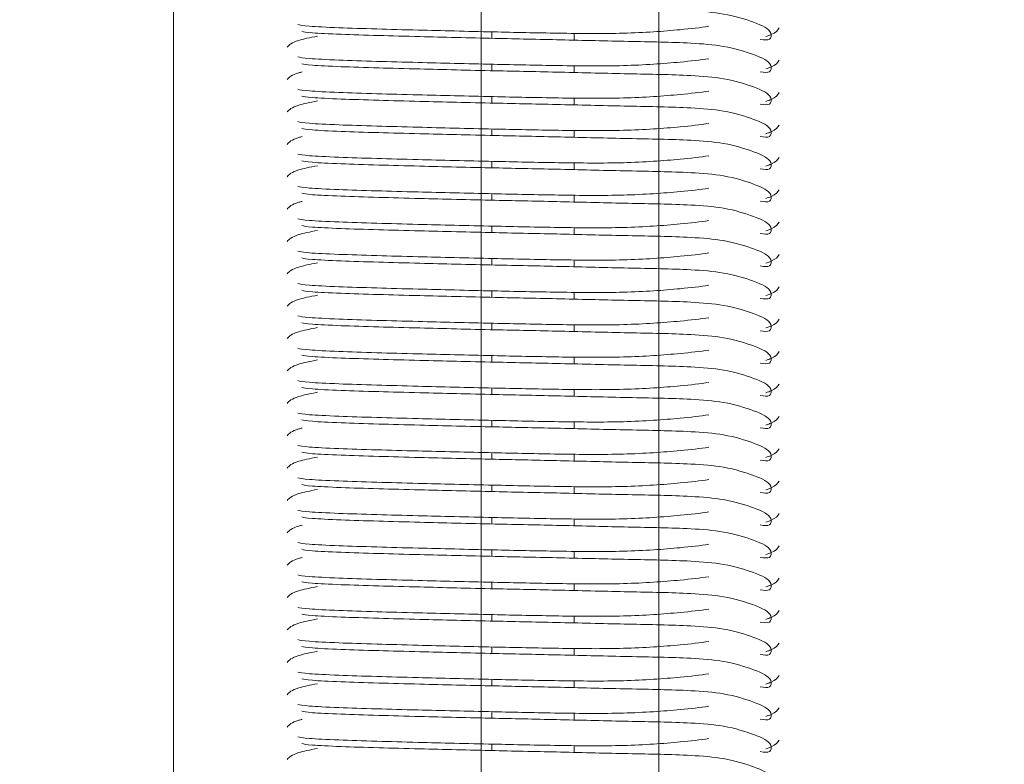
# Model space of a CAD drawing. Header units: millimetres. Extents: x 16720 to 74016, y 25810 to 81213.
# Tile 26 of 256: x 32332 to 32363, y 29994 to 30017. Entities that reach past the tile are written whole.
import ezdxf

# ---------------------------------------------------------------- set-up
doc = ezdxf.new("R2010")
doc.units = ezdxf.units.MM
doc.linetypes.add('DASHDOTX2', pattern=[50.8, 25.4, -12.7, 0, -12.7])
for name, color, linetype, lineweight in [('_OŚ', 165, 'DASHDOTX2', 9), ('_STOLARKA', 150, 'Continuous', 18), ('_WIDOKOWE', 252, 'Continuous', 9), ('_WYMIAR', 151, 'Continuous', 9), ('_WYPOSAŻENIE', 157, 'Continuous', 5)]:
    doc.layers.add(name, color=color, linetype=linetype, lineweight=lineweight)

# ---------------------------------------------------------------- blocks, each defined once
blk = doc.blocks.new('rampa załadunkowa')
at = {"layer": '_WIDOKOWE'}
for points in [[(-100, 0), (100, 0), (100, -40), (-100, -40)], [(100, -40), (-100, -40), (-100, -285), (100, -285)]]:
    blk.add_lwpolyline(points, close=True, dxfattribs=at)
blk = doc.blocks.new('brama 3m')
at = {"layer": '_STOLARKA'}
blk.add_lwpolyline([(150, -5), (-150, -5), (-150, 0), (150, 0)], close=True, dxfattribs=at)
at = {"layer": '_WYPOSAŻENIE', "linetype": 'Continuous'}
for p, q in [((37.069, -14.83), (37.269, -14.83)), ((38.069, -14.83), (38.269, -14.83)), ((39.069, -14.83), (39.269, -14.83)), ((40.069, -14.83), (40.269, -14.83)), ((41.069, -14.83), (41.269, -14.83)), ((42.069, -14.83), (42.269, -14.83)), ((43.069, -14.83), (43.269, -14.83)), ((44.069, -14.83), (44.269, -14.83)), ((45.069, -14.83), (45.269, -14.83)), ((46.069, -14.83), (46.269, -14.83)), ((47.069, -14.83), (47.269, -14.83)), ((48.069, -14.83), (48.269, -14.83)), ((49.069, -14.83), (49.269, -14.83)), ((50.069, -14.83), (50.269, -14.83)), ((51.069, -14.83), (51.269, -14.83)), ((52.069, -14.83), (52.269, -14.83)), ((53.069, -14.83), (53.269, -14.83)), ((54.069, -14.83), (54.269, -14.83)), ((55.069, -14.83), (55.269, -14.83)), ((56.069, -14.83), (56.269, -14.83)), ((57.069, -14.83), (57.269, -14.83)), ((58.069, -14.83), (58.269, -14.83)), ((59.069, -14.83), (59.269, -14.83)), ((37.228, -17.37), (37.013, -17.37)), ((38.228, -17.37), (38.013, -17.37)), ((39.228, -17.37), (39.013, -17.37)), ((40.228, -17.37), (40.013, -17.37)), ((41.228, -17.37), (41.013, -17.37)), ((42.228, -17.37), (42.013, -17.37)), ((43.228, -17.37), (43.013, -17.37)), ((44.228, -17.37), (44.013, -17.37)), ((45.228, -17.37), (45.013, -17.37)), ((46.228, -17.37), (46.013, -17.37)), ((47.228, -17.37), (47.013, -17.37)), ((48.228, -17.37), (48.013, -17.37)), ((49.228, -17.37), (49.013, -17.37)), ((50.228, -17.37), (50.013, -17.37)), ((51.228, -17.37), (51.013, -17.37)), ((52.228, -17.37), (52.013, -17.37)), ((53.228, -17.37), (53.013, -17.37)), ((54.228, -17.37), (54.013, -17.37)), ((55.228, -17.37), (55.013, -17.37)), ((56.228, -17.37), (56.013, -17.37)), ((57.228, -17.37), (57.013, -17.37)), ((58.228, -17.37), (58.013, -17.37)), ((59.228, -17.37), (59.013, -17.37))]:
    blk.add_line(p, q, dxfattribs=at)
for points, knots in [([(36.794, -8.512), (36.869, -8.57), (36.974, -8.679), (37.091, -9.205), (37.135, -9.447)], [0, 0, 0, 0, 0.1038127, 0.1660918, 0.1660918, 0.1660918, 0.1660918]), ([(37.794, -8.512), (37.869, -8.57), (37.943, -8.647), (38.023, -8.932), (38.033, -8.967)], [0, 0, 0, 0, 0.1038127, 0.1172107, 0.1172107, 0.1172107, 0.1172107]), ([(38.794, -8.512), (38.869, -8.57), (38.974, -8.679), (39.091, -9.205), (39.135, -9.447)], [0, 0, 0, 0, 0.1038127, 0.1660918, 0.1660918, 0.1660918, 0.1660918]), ([(39.794, -8.512), (39.869, -8.57), (39.974, -8.679), (40.091, -9.205), (40.135, -9.447)], [0, 0, 0, 0, 0.1038127, 0.1660918, 0.1660918, 0.1660918, 0.1660918]), ([(40.794, -8.512), (40.869, -8.57), (40.974, -8.679), (41.091, -9.205), (41.135, -9.447)], [0, 0, 0, 0, 0.1038127, 0.1660918, 0.1660918, 0.1660918, 0.1660918]), ([(41.794, -8.512), (41.869, -8.57), (41.974, -8.679), (42.091, -9.205), (42.135, -9.447)], [0, 0, 0, 0, 0.1038127, 0.1660918, 0.1660918, 0.1660918, 0.1660918]), ([(42.794, -8.512), (42.869, -8.57), (42.943, -8.647), (43.023, -8.932), (43.033, -8.967)], [0, 0, 0, 0, 0.1038127, 0.1172107, 0.1172107, 0.1172107, 0.1172107]), ([(43.794, -8.512), (43.869, -8.57), (43.943, -8.647), (44.023, -8.932), (44.033, -8.967)], [0, 0, 0, 0, 0.1038127, 0.1172107, 0.1172107, 0.1172107, 0.1172107]), ([(44.794, -8.512), (44.869, -8.57), (44.974, -8.679), (45.091, -9.205), (45.135, -9.447)], [0, 0, 0, 0, 0.1038127, 0.1660918, 0.1660918, 0.1660918, 0.1660918]), ([(45.794, -8.512), (45.869, -8.57), (45.974, -8.679), (46.091, -9.205), (46.135, -9.447)], [0, 0, 0, 0, 0.1038127, 0.1660918, 0.1660918, 0.1660918, 0.1660918]), ([(46.794, -8.512), (46.869, -8.57), (46.943, -8.647), (47.023, -8.932), (47.033, -8.967)], [0, 0, 0, 0, 0.1038127, 0.1172107, 0.1172107, 0.1172107, 0.1172107]), ([(47.794, -8.512), (47.869, -8.57), (47.974, -8.679), (48.091, -9.205), (48.135, -9.447)], [0, 0, 0, 0, 0.1038127, 0.1660918, 0.1660918, 0.1660918, 0.1660918]), ([(48.794, -8.512), (48.869, -8.57), (48.974, -8.679), (49.091, -9.205), (49.135, -9.447)], [0, 0, 0, 0, 0.1038127, 0.1660918, 0.1660918, 0.1660918, 0.1660918]), ([(49.794, -8.512), (49.869, -8.57), (49.974, -8.679), (50.091, -9.205), (50.135, -9.447)], [0, 0, 0, 0, 0.1038127, 0.1660918, 0.1660918, 0.1660918, 0.1660918]), ([(50.794, -8.512), (50.869, -8.57), (50.974, -8.679), (51.091, -9.205), (51.135, -9.447)], [0, 0, 0, 0, 0.1038127, 0.1660918, 0.1660918, 0.1660918, 0.1660918]), ([(51.794, -8.512), (51.869, -8.57), (51.974, -8.679), (52.091, -9.205), (52.135, -9.447)], [0, 0, 0, 0, 0.1038127, 0.1660918, 0.1660918, 0.1660918, 0.1660918]), ([(52.794, -8.512), (52.869, -8.57), (52.974, -8.679), (53.091, -9.205), (53.135, -9.447)], [0, 0, 0, 0, 0.1038127, 0.1660918, 0.1660918, 0.1660918, 0.1660918]), ([(53.794, -8.512), (53.869, -8.57), (53.943, -8.647), (54.023, -8.932), (54.033, -8.967)], [0, 0, 0, 0, 0.1038127, 0.1172107, 0.1172107, 0.1172107, 0.1172107]), ([(54.794, -8.512), (54.869, -8.57), (54.974, -8.679), (55.091, -9.205), (55.135, -9.447)], [0, 0, 0, 0, 0.1038127, 0.1660918, 0.1660918, 0.1660918, 0.1660918]), ([(55.794, -8.512), (55.869, -8.57), (55.943, -8.647), (56.023, -8.932), (56.033, -8.967)], [0, 0, 0, 0, 0.1038127, 0.1172107, 0.1172107, 0.1172107, 0.1172107]), ([(56.794, -8.512), (56.869, -8.57), (56.974, -8.679), (57.091, -9.205), (57.135, -9.447)], [0, 0, 0, 0, 0.1038127, 0.1660918, 0.1660918, 0.1660918, 0.1660918]), ([(57.794, -8.512), (57.869, -8.57), (57.943, -8.647), (58.023, -8.932), (58.033, -8.967)], [0, 0, 0, 0, 0.1038127, 0.1172107, 0.1172107, 0.1172107, 0.1172107]), ([(58.794, -8.512), (58.869, -8.57), (58.974, -8.679), (59.091, -9.205), (59.135, -9.447)], [0, 0, 0, 0, 0.1038127, 0.1660918, 0.1660918, 0.1660918, 0.1660918]), ([(37.286, -8.963), (37.269, -9.02), (37.242, -9.148), (37.195, -10.063), (37.158, -11.243), (37.116, -12.824), (37.069, -14.767), (37.024, -17.005), (36.968, -19.127), (36.947, -20.722), (36.843, -22.077), (36.548, -23.004), (36.321, -23.495), (35.986, -23.44), (36.02, -23.237), (36.038, -23.112)], [0.0012472, 0.0012472, 0.0012472, 0.0012472, 0.0974026, 0.1862933, 0.2634889, 0.3317397, 0.4390534, 0.5275024, 0.6217193, 0.7212039, 0.7786993, 0.8456033, 0.9199707, 0.9597928, 1, 1, 1, 1]), ([(38.286, -8.963), (38.269, -9.02), (38.242, -9.148), (38.195, -10.063), (38.158, -11.243), (38.116, -12.824), (38.069, -14.767), (38.024, -17.005), (37.968, -19.127), (37.947, -20.722), (37.843, -22.077), (37.548, -23.004), (37.321, -23.495), (36.986, -23.44), (37.02, -23.237), (37.038, -23.112)], [0.0012472, 0.0012472, 0.0012472, 0.0012472, 0.0974026, 0.1862933, 0.2634889, 0.3317397, 0.4390534, 0.5275024, 0.6217193, 0.7212039, 0.7786993, 0.8456033, 0.9199707, 0.9597928, 1, 1, 1, 1]), ([(37.44, -21.526), (37.399, -21.259), (37.314, -20.497), (37.204, -18.965), (37.223, -16.938), (37.271, -14.705), (37.317, -12.773), (37.36, -11.185), (37.398, -9.993), (37.447, -9.053), (37.477, -8.909), (37.496, -8.839)], [0.2044578, 0.2044578, 0.2044578, 0.2044578, 0.2654214, 0.3635229, 0.4584069, 0.5482707, 0.6585292, 0.7285227, 0.8078598, 0.8993998, 1, 1, 1, 1]), ([(39.286, -8.963), (39.269, -9.02), (39.242, -9.148), (39.195, -10.063), (39.158, -11.243), (39.116, -12.824), (39.069, -14.767), (39.024, -17.005), (38.968, -19.127), (38.947, -20.722), (38.843, -22.077), (38.548, -23.004), (38.321, -23.495), (37.986, -23.44), (38.02, -23.237), (38.038, -23.112)], [0.0012472, 0.0012472, 0.0012472, 0.0012472, 0.0974026, 0.1862933, 0.2634889, 0.3317397, 0.4390534, 0.5275024, 0.6217193, 0.7212039, 0.7786993, 0.8456033, 0.9199707, 0.9597928, 1, 1, 1, 1]), ([(38.44, -21.526), (38.399, -21.259), (38.314, -20.497), (38.204, -18.965), (38.223, -16.938), (38.271, -14.705), (38.317, -12.773), (38.36, -11.185), (38.398, -9.993), (38.447, -9.053), (38.477, -8.909), (38.496, -8.839)], [0.2044578, 0.2044578, 0.2044578, 0.2044578, 0.2654214, 0.3635229, 0.4584069, 0.5482707, 0.6585292, 0.7285227, 0.8078598, 0.8993998, 1, 1, 1, 1]), ([(40.286, -8.963), (40.269, -9.02), (40.242, -9.148), (40.195, -10.063), (40.158, -11.243), (40.116, -12.824), (40.069, -14.767), (40.024, -17.005), (39.968, -19.127), (39.947, -20.722), (39.843, -22.077), (39.548, -23.004), (39.321, -23.495), (38.986, -23.44), (39.02, -23.237), (39.038, -23.112)], [0.0012472, 0.0012472, 0.0012472, 0.0012472, 0.0974026, 0.1862933, 0.2634889, 0.3317397, 0.4390534, 0.5275024, 0.6217193, 0.7212039, 0.7786993, 0.8456033, 0.9199707, 0.9597928, 1, 1, 1, 1]), ([(39.44, -21.526), (39.399, -21.259), (39.314, -20.497), (39.204, -18.965), (39.223, -16.938), (39.271, -14.705), (39.317, -12.773), (39.36, -11.185), (39.398, -9.993), (39.447, -9.053), (39.477, -8.909), (39.496, -8.839)], [0.2044578, 0.2044578, 0.2044578, 0.2044578, 0.2654214, 0.3635229, 0.4584069, 0.5482707, 0.6585292, 0.7285227, 0.8078598, 0.8993998, 1, 1, 1, 1]), ([(41.286, -8.963), (41.269, -9.02), (41.242, -9.148), (41.195, -10.063), (41.158, -11.243), (41.116, -12.824), (41.069, -14.767), (41.024, -17.005), (40.968, -19.127), (40.947, -20.722), (40.843, -22.077), (40.548, -23.004), (40.321, -23.495), (39.986, -23.44), (40.02, -23.237), (40.038, -23.112)], [0.0012472, 0.0012472, 0.0012472, 0.0012472, 0.0974026, 0.1862933, 0.2634889, 0.3317397, 0.4390534, 0.5275024, 0.6217193, 0.7212039, 0.7786993, 0.8456033, 0.9199707, 0.9597928, 1, 1, 1, 1]), ([(40.44, -21.526), (40.399, -21.259), (40.314, -20.497), (40.204, -18.965), (40.223, -16.938), (40.271, -14.705), (40.317, -12.773), (40.36, -11.185), (40.398, -9.993), (40.447, -9.053), (40.477, -8.909), (40.496, -8.839)], [0.2044578, 0.2044578, 0.2044578, 0.2044578, 0.2654214, 0.3635229, 0.4584069, 0.5482707, 0.6585292, 0.7285227, 0.8078598, 0.8993998, 1, 1, 1, 1]), ([(42.286, -8.963), (42.269, -9.02), (42.242, -9.148), (42.195, -10.063), (42.158, -11.243), (42.116, -12.824), (42.069, -14.767), (42.024, -17.005), (41.968, -19.127), (41.947, -20.722), (41.843, -22.077), (41.548, -23.004), (41.321, -23.495), (40.986, -23.44), (41.02, -23.237), (41.038, -23.112)], [0.0012472, 0.0012472, 0.0012472, 0.0012472, 0.0974026, 0.1862933, 0.2634889, 0.3317397, 0.4390534, 0.5275024, 0.6217193, 0.7212039, 0.7786993, 0.8456033, 0.9199707, 0.9597928, 1, 1, 1, 1]), ([(41.44, -21.526), (41.399, -21.259), (41.314, -20.497), (41.204, -18.965), (41.223, -16.938), (41.271, -14.705), (41.317, -12.773), (41.36, -11.185), (41.398, -9.993), (41.447, -9.053), (41.477, -8.909), (41.496, -8.839)], [0.2044578, 0.2044578, 0.2044578, 0.2044578, 0.2654214, 0.3635229, 0.4584069, 0.5482707, 0.6585292, 0.7285227, 0.8078598, 0.8993998, 1, 1, 1, 1]), ([(43.286, -8.963), (43.269, -9.02), (43.242, -9.148), (43.195, -10.063), (43.158, -11.243), (43.116, -12.824), (43.069, -14.767), (43.024, -17.005), (42.968, -19.127), (42.947, -20.722), (42.843, -22.077), (42.548, -23.004), (42.321, -23.495), (41.986, -23.44), (42.02, -23.237), (42.038, -23.112)], [0.0012472, 0.0012472, 0.0012472, 0.0012472, 0.0974026, 0.1862933, 0.2634889, 0.3317397, 0.4390534, 0.5275024, 0.6217193, 0.7212039, 0.7786993, 0.8456033, 0.9199707, 0.9597928, 1, 1, 1, 1]), ([(42.44, -21.526), (42.399, -21.259), (42.314, -20.497), (42.204, -18.965), (42.223, -16.938), (42.271, -14.705), (42.317, -12.773), (42.36, -11.185), (42.398, -9.993), (42.447, -9.053), (42.477, -8.909), (42.496, -8.839)], [0.2044578, 0.2044578, 0.2044578, 0.2044578, 0.2654214, 0.3635229, 0.4584069, 0.5482707, 0.6585292, 0.7285227, 0.8078598, 0.8993998, 1, 1, 1, 1]), ([(44.286, -8.963), (44.269, -9.02), (44.242, -9.148), (44.195, -10.063), (44.158, -11.243), (44.116, -12.824), (44.069, -14.767), (44.024, -17.005), (43.968, -19.127), (43.947, -20.722), (43.843, -22.077), (43.548, -23.004), (43.321, -23.495), (42.986, -23.44), (43.02, -23.237), (43.038, -23.112)], [0.0012472, 0.0012472, 0.0012472, 0.0012472, 0.0974026, 0.1862933, 0.2634889, 0.3317397, 0.4390534, 0.5275024, 0.6217193, 0.7212039, 0.7786993, 0.8456033, 0.9199707, 0.9597928, 1, 1, 1, 1]), ([(43.44, -21.526), (43.399, -21.259), (43.314, -20.497), (43.204, -18.965), (43.223, -16.938), (43.271, -14.705), (43.317, -12.773), (43.36, -11.185), (43.398, -9.993), (43.447, -9.053), (43.477, -8.909), (43.496, -8.839)], [0.2044578, 0.2044578, 0.2044578, 0.2044578, 0.2654214, 0.3635229, 0.4584069, 0.5482707, 0.6585292, 0.7285227, 0.8078598, 0.8993998, 1, 1, 1, 1]), ([(45.286, -8.963), (45.269, -9.02), (45.242, -9.148), (45.195, -10.063), (45.158, -11.243), (45.116, -12.824), (45.069, -14.767), (45.024, -17.005), (44.968, -19.127), (44.947, -20.722), (44.843, -22.077), (44.548, -23.004), (44.321, -23.495), (43.986, -23.44), (44.02, -23.237), (44.038, -23.112)], [0.0012472, 0.0012472, 0.0012472, 0.0012472, 0.0974026, 0.1862933, 0.2634889, 0.3317397, 0.4390534, 0.5275024, 0.6217193, 0.7212039, 0.7786993, 0.8456033, 0.9199707, 0.9597928, 1, 1, 1, 1]), ([(44.44, -21.526), (44.399, -21.259), (44.314, -20.497), (44.204, -18.965), (44.223, -16.938), (44.271, -14.705), (44.317, -12.773), (44.36, -11.185), (44.398, -9.993), (44.447, -9.053), (44.477, -8.909), (44.496, -8.839)], [0.2044578, 0.2044578, 0.2044578, 0.2044578, 0.2654214, 0.3635229, 0.4584069, 0.5482707, 0.6585292, 0.7285227, 0.8078598, 0.8993998, 1, 1, 1, 1]), ([(46.286, -8.963), (46.269, -9.02), (46.242, -9.148), (46.195, -10.063), (46.158, -11.243), (46.116, -12.824), (46.069, -14.767), (46.024, -17.005), (45.968, -19.127), (45.947, -20.722), (45.843, -22.077), (45.548, -23.004), (45.321, -23.495), (44.986, -23.44), (45.02, -23.237), (45.038, -23.112)], [0.0012472, 0.0012472, 0.0012472, 0.0012472, 0.0974026, 0.1862933, 0.2634889, 0.3317397, 0.4390534, 0.5275024, 0.6217193, 0.7212039, 0.7786993, 0.8456033, 0.9199707, 0.9597928, 1, 1, 1, 1]), ([(45.44, -21.526), (45.399, -21.259), (45.314, -20.497), (45.204, -18.965), (45.223, -16.938), (45.271, -14.705), (45.317, -12.773), (45.36, -11.185), (45.398, -9.993), (45.447, -9.053), (45.477, -8.909), (45.496, -8.839)], [0.2044578, 0.2044578, 0.2044578, 0.2044578, 0.2654214, 0.3635229, 0.4584069, 0.5482707, 0.6585292, 0.7285227, 0.8078598, 0.8993998, 1, 1, 1, 1]), ([(47.286, -8.963), (47.269, -9.02), (47.242, -9.148), (47.195, -10.063), (47.158, -11.243), (47.116, -12.824), (47.069, -14.767), (47.024, -17.005), (46.968, -19.127), (46.947, -20.722), (46.843, -22.077), (46.548, -23.004), (46.321, -23.495), (45.986, -23.44), (46.02, -23.237), (46.038, -23.112)], [0.0012472, 0.0012472, 0.0012472, 0.0012472, 0.0974026, 0.1862933, 0.2634889, 0.3317397, 0.4390534, 0.5275024, 0.6217193, 0.7212039, 0.7786993, 0.8456033, 0.9199707, 0.9597928, 1, 1, 1, 1]), ([(46.44, -21.526), (46.399, -21.259), (46.314, -20.497), (46.204, -18.965), (46.223, -16.938), (46.271, -14.705), (46.317, -12.773), (46.36, -11.185), (46.398, -9.993), (46.447, -9.053), (46.477, -8.909), (46.496, -8.839)], [0.2044578, 0.2044578, 0.2044578, 0.2044578, 0.2654214, 0.3635229, 0.4584069, 0.5482707, 0.6585292, 0.7285227, 0.8078598, 0.8993998, 1, 1, 1, 1]), ([(48.286, -8.963), (48.269, -9.02), (48.242, -9.148), (48.195, -10.063), (48.158, -11.243), (48.116, -12.824), (48.069, -14.767), (48.024, -17.005), (47.968, -19.127), (47.947, -20.722), (47.843, -22.077), (47.548, -23.004), (47.321, -23.495), (46.986, -23.44), (47.02, -23.237), (47.038, -23.112)], [0.0012472, 0.0012472, 0.0012472, 0.0012472, 0.0974026, 0.1862933, 0.2634889, 0.3317397, 0.4390534, 0.5275024, 0.6217193, 0.7212039, 0.7786993, 0.8456033, 0.9199707, 0.9597928, 1, 1, 1, 1]), ([(47.44, -21.526), (47.399, -21.259), (47.314, -20.497), (47.204, -18.965), (47.223, -16.938), (47.271, -14.705), (47.317, -12.773), (47.36, -11.185), (47.398, -9.993), (47.447, -9.053), (47.477, -8.909), (47.496, -8.839)], [0.2044578, 0.2044578, 0.2044578, 0.2044578, 0.2654214, 0.3635229, 0.4584069, 0.5482707, 0.6585292, 0.7285227, 0.8078598, 0.8993998, 1, 1, 1, 1]), ([(49.286, -8.963), (49.269, -9.02), (49.242, -9.148), (49.195, -10.063), (49.158, -11.243), (49.116, -12.824), (49.069, -14.767), (49.024, -17.005), (48.968, -19.127), (48.947, -20.722), (48.843, -22.077), (48.548, -23.004), (48.321, -23.495), (47.986, -23.44), (48.02, -23.237), (48.038, -23.112)], [0.0012472, 0.0012472, 0.0012472, 0.0012472, 0.0974026, 0.1862933, 0.2634889, 0.3317397, 0.4390534, 0.5275024, 0.6217193, 0.7212039, 0.7786993, 0.8456033, 0.9199707, 0.9597928, 1, 1, 1, 1]), ([(48.44, -21.526), (48.399, -21.259), (48.314, -20.497), (48.204, -18.965), (48.223, -16.938), (48.271, -14.705), (48.317, -12.773), (48.36, -11.185), (48.398, -9.993), (48.447, -9.053), (48.477, -8.909), (48.496, -8.839)], [0.2044578, 0.2044578, 0.2044578, 0.2044578, 0.2654214, 0.3635229, 0.4584069, 0.5482707, 0.6585292, 0.7285227, 0.8078598, 0.8993998, 1, 1, 1, 1]), ([(50.286, -8.963), (50.269, -9.02), (50.242, -9.148), (50.195, -10.063), (50.158, -11.243), (50.116, -12.824), (50.069, -14.767), (50.024, -17.005), (49.968, -19.127), (49.947, -20.722), (49.843, -22.077), (49.548, -23.004), (49.321, -23.495), (48.986, -23.44), (49.02, -23.237), (49.038, -23.112)], [0.0012472, 0.0012472, 0.0012472, 0.0012472, 0.0974026, 0.1862933, 0.2634889, 0.3317397, 0.4390534, 0.5275024, 0.6217193, 0.7212039, 0.7786993, 0.8456033, 0.9199707, 0.9597928, 1, 1, 1, 1]), ([(49.44, -21.526), (49.399, -21.259), (49.314, -20.497), (49.204, -18.965), (49.223, -16.938), (49.271, -14.705), (49.317, -12.773), (49.36, -11.185), (49.398, -9.993), (49.447, -9.053), (49.477, -8.909), (49.496, -8.839)], [0.2044578, 0.2044578, 0.2044578, 0.2044578, 0.2654214, 0.3635229, 0.4584069, 0.5482707, 0.6585292, 0.7285227, 0.8078598, 0.8993998, 1, 1, 1, 1]), ([(51.286, -8.963), (51.269, -9.02), (51.242, -9.148), (51.195, -10.063), (51.158, -11.243), (51.116, -12.824), (51.069, -14.767), (51.024, -17.005), (50.968, -19.127), (50.947, -20.722), (50.843, -22.077), (50.548, -23.004), (50.321, -23.495), (49.986, -23.44), (50.02, -23.237), (50.038, -23.112)], [0.0012472, 0.0012472, 0.0012472, 0.0012472, 0.0974026, 0.1862933, 0.2634889, 0.3317397, 0.4390534, 0.5275024, 0.6217193, 0.7212039, 0.7786993, 0.8456033, 0.9199707, 0.9597928, 1, 1, 1, 1]), ([(50.44, -21.526), (50.399, -21.259), (50.314, -20.497), (50.204, -18.965), (50.223, -16.938), (50.271, -14.705), (50.317, -12.773), (50.36, -11.185), (50.398, -9.993), (50.447, -9.053), (50.477, -8.909), (50.496, -8.839)], [0.2044578, 0.2044578, 0.2044578, 0.2044578, 0.2654214, 0.3635229, 0.4584069, 0.5482707, 0.6585292, 0.7285227, 0.8078598, 0.8993998, 1, 1, 1, 1]), ([(52.286, -8.963), (52.269, -9.02), (52.242, -9.148), (52.195, -10.063), (52.158, -11.243), (52.116, -12.824), (52.069, -14.767), (52.024, -17.005), (51.968, -19.127), (51.947, -20.722), (51.843, -22.077), (51.548, -23.004), (51.321, -23.495), (50.986, -23.44), (51.02, -23.237), (51.038, -23.112)], [0.0012472, 0.0012472, 0.0012472, 0.0012472, 0.0974026, 0.1862933, 0.2634889, 0.3317397, 0.4390534, 0.5275024, 0.6217193, 0.7212039, 0.7786993, 0.8456033, 0.9199707, 0.9597928, 1, 1, 1, 1]), ([(51.44, -21.526), (51.399, -21.259), (51.314, -20.497), (51.204, -18.965), (51.223, -16.938), (51.271, -14.705), (51.317, -12.773), (51.36, -11.185), (51.398, -9.993), (51.447, -9.053), (51.477, -8.909), (51.496, -8.839)], [0.2044578, 0.2044578, 0.2044578, 0.2044578, 0.2654214, 0.3635229, 0.4584069, 0.5482707, 0.6585292, 0.7285227, 0.8078598, 0.8993998, 1, 1, 1, 1]), ([(53.286, -8.963), (53.269, -9.02), (53.242, -9.148), (53.195, -10.063), (53.158, -11.243), (53.116, -12.824), (53.069, -14.767), (53.024, -17.005), (52.968, -19.127), (52.947, -20.722), (52.843, -22.077), (52.548, -23.004), (52.321, -23.495), (51.986, -23.44), (52.02, -23.237), (52.038, -23.112)], [0.0012472, 0.0012472, 0.0012472, 0.0012472, 0.0974026, 0.1862933, 0.2634889, 0.3317397, 0.4390534, 0.5275024, 0.6217193, 0.7212039, 0.7786993, 0.8456033, 0.9199707, 0.9597928, 1, 1, 1, 1]), ([(52.44, -21.526), (52.399, -21.259), (52.314, -20.497), (52.204, -18.965), (52.223, -16.938), (52.271, -14.705), (52.317, -12.773), (52.36, -11.185), (52.398, -9.993), (52.447, -9.053), (52.477, -8.909), (52.496, -8.839)], [0.2044578, 0.2044578, 0.2044578, 0.2044578, 0.2654214, 0.3635229, 0.4584069, 0.5482707, 0.6585292, 0.7285227, 0.8078598, 0.8993998, 1, 1, 1, 1]), ([(54.286, -8.963), (54.269, -9.02), (54.242, -9.148), (54.195, -10.063), (54.158, -11.243), (54.116, -12.824), (54.069, -14.767), (54.024, -17.005), (53.968, -19.127), (53.947, -20.722), (53.843, -22.077), (53.548, -23.004), (53.321, -23.495), (52.986, -23.44), (53.02, -23.237), (53.038, -23.112)], [0.0012472, 0.0012472, 0.0012472, 0.0012472, 0.0974026, 0.1862933, 0.2634889, 0.3317397, 0.4390534, 0.5275024, 0.6217193, 0.7212039, 0.7786993, 0.8456033, 0.9199707, 0.9597928, 1, 1, 1, 1]), ([(53.44, -21.526), (53.399, -21.259), (53.314, -20.497), (53.204, -18.965), (53.223, -16.938), (53.271, -14.705), (53.317, -12.773), (53.36, -11.185), (53.398, -9.993), (53.447, -9.053), (53.477, -8.909), (53.496, -8.839)], [0.2044578, 0.2044578, 0.2044578, 0.2044578, 0.2654214, 0.3635229, 0.4584069, 0.5482707, 0.6585292, 0.7285227, 0.8078598, 0.8993998, 1, 1, 1, 1]), ([(55.286, -8.963), (55.269, -9.02), (55.242, -9.148), (55.195, -10.063), (55.158, -11.243), (55.116, -12.824), (55.069, -14.767), (55.024, -17.005), (54.968, -19.127), (54.947, -20.722), (54.843, -22.077), (54.548, -23.004), (54.321, -23.495), (53.986, -23.44), (54.02, -23.237), (54.038, -23.112)], [0.0012472, 0.0012472, 0.0012472, 0.0012472, 0.0974026, 0.1862933, 0.2634889, 0.3317397, 0.4390534, 0.5275024, 0.6217193, 0.7212039, 0.7786993, 0.8456033, 0.9199707, 0.9597928, 1, 1, 1, 1]), ([(54.44, -21.526), (54.399, -21.259), (54.314, -20.497), (54.204, -18.965), (54.223, -16.938), (54.271, -14.705), (54.317, -12.773), (54.36, -11.185), (54.398, -9.993), (54.447, -9.053), (54.477, -8.909), (54.496, -8.839)], [0.2044578, 0.2044578, 0.2044578, 0.2044578, 0.2654214, 0.3635229, 0.4584069, 0.5482707, 0.6585292, 0.7285227, 0.8078598, 0.8993998, 1, 1, 1, 1]), ([(56.286, -8.963), (56.269, -9.02), (56.242, -9.148), (56.195, -10.063), (56.158, -11.243), (56.116, -12.824), (56.069, -14.767), (56.024, -17.005), (55.968, -19.127), (55.947, -20.722), (55.843, -22.077), (55.548, -23.004), (55.321, -23.495), (54.986, -23.44), (55.02, -23.237), (55.038, -23.112)], [0.0012472, 0.0012472, 0.0012472, 0.0012472, 0.0974026, 0.1862933, 0.2634889, 0.3317397, 0.4390534, 0.5275024, 0.6217193, 0.7212039, 0.7786993, 0.8456033, 0.9199707, 0.9597928, 1, 1, 1, 1]), ([(55.44, -21.526), (55.399, -21.259), (55.314, -20.497), (55.204, -18.965), (55.223, -16.938), (55.271, -14.705), (55.317, -12.773), (55.36, -11.185), (55.398, -9.993), (55.447, -9.053), (55.477, -8.909), (55.496, -8.839)], [0.2044578, 0.2044578, 0.2044578, 0.2044578, 0.2654214, 0.3635229, 0.4584069, 0.5482707, 0.6585292, 0.7285227, 0.8078598, 0.8993998, 1, 1, 1, 1]), ([(57.286, -8.963), (57.269, -9.02), (57.242, -9.148), (57.195, -10.063), (57.158, -11.243), (57.116, -12.824), (57.069, -14.767), (57.024, -17.005), (56.968, -19.127), (56.947, -20.722), (56.843, -22.077), (56.548, -23.004), (56.321, -23.495), (55.986, -23.44), (56.02, -23.237), (56.038, -23.112)], [0.0012472, 0.0012472, 0.0012472, 0.0012472, 0.0974026, 0.1862933, 0.2634889, 0.3317397, 0.4390534, 0.5275024, 0.6217193, 0.7212039, 0.7786993, 0.8456033, 0.9199707, 0.9597928, 1, 1, 1, 1]), ([(56.44, -21.526), (56.399, -21.259), (56.314, -20.497), (56.204, -18.965), (56.223, -16.938), (56.271, -14.705), (56.317, -12.773), (56.36, -11.185), (56.398, -9.993), (56.447, -9.053), (56.477, -8.909), (56.496, -8.839)], [0.2044578, 0.2044578, 0.2044578, 0.2044578, 0.2654214, 0.3635229, 0.4584069, 0.5482707, 0.6585292, 0.7285227, 0.8078598, 0.8993998, 1, 1, 1, 1]), ([(58.286, -8.963), (58.269, -9.02), (58.242, -9.148), (58.195, -10.063), (58.158, -11.243), (58.116, -12.824), (58.069, -14.767), (58.024, -17.005), (57.968, -19.127), (57.947, -20.722), (57.843, -22.077), (57.548, -23.004), (57.321, -23.495), (56.986, -23.44), (57.02, -23.237), (57.038, -23.112)], [0.0012472, 0.0012472, 0.0012472, 0.0012472, 0.0974026, 0.1862933, 0.2634889, 0.3317397, 0.4390534, 0.5275024, 0.6217193, 0.7212039, 0.7786993, 0.8456033, 0.9199707, 0.9597928, 1, 1, 1, 1]), ([(57.44, -21.526), (57.399, -21.259), (57.314, -20.497), (57.204, -18.965), (57.223, -16.938), (57.271, -14.705), (57.317, -12.773), (57.36, -11.185), (57.398, -9.993), (57.447, -9.053), (57.477, -8.909), (57.496, -8.839)], [0.2044578, 0.2044578, 0.2044578, 0.2044578, 0.2654214, 0.3635229, 0.4584069, 0.5482707, 0.6585292, 0.7285227, 0.8078598, 0.8993998, 1, 1, 1, 1]), ([(59.286, -8.963), (59.269, -9.02), (59.242, -9.148), (59.195, -10.063), (59.158, -11.243), (59.116, -12.824), (59.069, -14.767), (59.024, -17.005), (58.968, -19.127), (58.947, -20.722), (58.843, -22.077), (58.548, -23.004), (58.321, -23.495), (57.986, -23.44), (58.02, -23.237), (58.038, -23.112)], [0.0012472, 0.0012472, 0.0012472, 0.0012472, 0.0974026, 0.1862933, 0.2634889, 0.3317397, 0.4390534, 0.5275024, 0.6217193, 0.7212039, 0.7786993, 0.8456033, 0.9199707, 0.9597928, 1, 1, 1, 1]), ([(58.44, -21.526), (58.399, -21.259), (58.314, -20.497), (58.204, -18.965), (58.223, -16.938), (58.271, -14.705), (58.317, -12.773), (58.36, -11.185), (58.398, -9.993), (58.447, -9.053), (58.477, -8.909), (58.496, -8.839)], [0.2044578, 0.2044578, 0.2044578, 0.2044578, 0.2654214, 0.3635229, 0.4584069, 0.5482707, 0.6585292, 0.7285227, 0.8078598, 0.8993998, 1, 1, 1, 1]), ([(60.286, -8.963), (60.269, -9.02), (60.242, -9.148), (60.195, -10.063), (60.158, -11.243), (60.116, -12.824), (60.069, -14.767), (60.024, -17.005), (59.968, -19.127), (59.947, -20.722), (59.843, -22.077), (59.548, -23.004), (59.321, -23.495), (58.986, -23.44), (59.02, -23.237), (59.038, -23.112)], [0.0012472, 0.0012472, 0.0012472, 0.0012472, 0.0974026, 0.1862933, 0.2634889, 0.3317397, 0.4390534, 0.5275024, 0.6217193, 0.7212039, 0.7786993, 0.8456033, 0.9199707, 0.9597928, 1, 1, 1, 1]), ([(59.44, -21.526), (59.399, -21.259), (59.314, -20.497), (59.204, -18.965), (59.223, -16.938), (59.271, -14.705), (59.317, -12.773), (59.36, -11.185), (59.398, -9.993), (59.447, -9.053), (59.477, -8.909), (59.496, -8.839)], [0.2044578, 0.2044578, 0.2044578, 0.2044578, 0.2654214, 0.3635229, 0.4584069, 0.5482707, 0.6585292, 0.7285227, 0.8078598, 0.8993998, 1, 1, 1, 1]), ([(37.391, -23.7), (37.314, -23.655), (37.231, -23.591), (37.143, -23.351), (37.123, -23.289)], [0, 0, 0, 0, 0.080015, 0.1035775, 0.1035775, 0.1035775, 0.1035775]), ([(38.391, -23.7), (38.314, -23.655), (38.231, -23.591), (38.143, -23.351), (38.123, -23.289)], [0, 0, 0, 0, 0.080015, 0.1035775, 0.1035775, 0.1035775, 0.1035775]), ([(39.391, -23.7), (39.314, -23.655), (39.231, -23.591), (39.143, -23.351), (39.123, -23.289)], [0, 0, 0, 0, 0.080015, 0.1035775, 0.1035775, 0.1035775, 0.1035775]), ([(40.391, -23.7), (40.314, -23.655), (40.231, -23.591), (40.143, -23.351), (40.123, -23.289)], [0, 0, 0, 0, 0.080015, 0.1035775, 0.1035775, 0.1035775, 0.1035775]), ([(41.391, -23.7), (41.314, -23.655), (41.231, -23.591), (41.143, -23.351), (41.123, -23.289)], [0, 0, 0, 0, 0.080015, 0.1035775, 0.1035775, 0.1035775, 0.1035775]), ([(42.391, -23.7), (42.314, -23.655), (42.231, -23.591), (42.143, -23.351), (42.123, -23.289)], [0, 0, 0, 0, 0.080015, 0.1035775, 0.1035775, 0.1035775, 0.1035775]), ([(43.391, -23.7), (43.314, -23.655), (43.231, -23.591), (43.143, -23.351), (43.123, -23.289)], [0, 0, 0, 0, 0.080015, 0.1035775, 0.1035775, 0.1035775, 0.1035775]), ([(44.391, -23.7), (44.314, -23.655), (44.231, -23.591), (44.143, -23.351), (44.123, -23.289)], [0, 0, 0, 0, 0.080015, 0.1035775, 0.1035775, 0.1035775, 0.1035775]), ([(45.391, -23.7), (45.314, -23.655), (45.231, -23.591), (45.143, -23.351), (45.123, -23.289)], [0, 0, 0, 0, 0.080015, 0.1035775, 0.1035775, 0.1035775, 0.1035775]), ([(46.391, -23.7), (46.314, -23.655), (46.231, -23.591), (46.143, -23.351), (46.123, -23.289)], [0, 0, 0, 0, 0.080015, 0.1035775, 0.1035775, 0.1035775, 0.1035775]), ([(47.391, -23.7), (47.314, -23.655), (47.231, -23.591), (47.143, -23.351), (47.123, -23.289)], [0, 0, 0, 0, 0.080015, 0.1035775, 0.1035775, 0.1035775, 0.1035775]), ([(48.391, -23.7), (48.314, -23.655), (48.231, -23.591), (48.143, -23.351), (48.123, -23.289)], [0, 0, 0, 0, 0.080015, 0.1035775, 0.1035775, 0.1035775, 0.1035775]), ([(49.391, -23.7), (49.314, -23.655), (49.231, -23.591), (49.143, -23.351), (49.123, -23.289)], [0, 0, 0, 0, 0.080015, 0.1035775, 0.1035775, 0.1035775, 0.1035775]), ([(50.391, -23.7), (50.314, -23.655), (50.231, -23.591), (50.143, -23.351), (50.123, -23.289)], [0, 0, 0, 0, 0.080015, 0.1035775, 0.1035775, 0.1035775, 0.1035775]), ([(51.391, -23.7), (51.314, -23.655), (51.231, -23.591), (51.143, -23.351), (51.123, -23.289)], [0, 0, 0, 0, 0.080015, 0.1035775, 0.1035775, 0.1035775, 0.1035775]), ([(52.391, -23.7), (52.314, -23.655), (52.231, -23.591), (52.143, -23.351), (52.123, -23.289)], [0, 0, 0, 0, 0.080015, 0.1035775, 0.1035775, 0.1035775, 0.1035775]), ([(53.391, -23.7), (53.314, -23.655), (53.231, -23.591), (53.143, -23.351), (53.123, -23.289)], [0, 0, 0, 0, 0.080015, 0.1035775, 0.1035775, 0.1035775, 0.1035775]), ([(54.391, -23.7), (54.314, -23.655), (54.231, -23.591), (54.143, -23.351), (54.123, -23.289)], [0, 0, 0, 0, 0.080015, 0.1035775, 0.1035775, 0.1035775, 0.1035775]), ([(55.391, -23.7), (55.314, -23.655), (55.231, -23.591), (55.143, -23.351), (55.123, -23.289)], [0, 0, 0, 0, 0.080015, 0.1035775, 0.1035775, 0.1035775, 0.1035775]), ([(56.391, -23.7), (56.314, -23.655), (56.231, -23.591), (56.143, -23.351), (56.123, -23.289)], [0, 0, 0, 0, 0.080015, 0.1035775, 0.1035775, 0.1035775, 0.1035775]), ([(57.391, -23.7), (57.314, -23.655), (57.231, -23.591), (57.143, -23.351), (57.123, -23.289)], [0, 0, 0, 0, 0.080015, 0.1035775, 0.1035775, 0.1035775, 0.1035775]), ([(58.391, -23.7), (58.314, -23.655), (58.231, -23.591), (58.143, -23.351), (58.123, -23.289)], [0, 0, 0, 0, 0.080015, 0.1035775, 0.1035775, 0.1035775, 0.1035775]), ([(59.391, -23.7), (59.314, -23.655), (59.231, -23.591), (59.143, -23.351), (59.123, -23.289)], [0, 0, 0, 0, 0.080015, 0.1035775, 0.1035775, 0.1035775, 0.1035775])]:
    blk.add_open_spline(points, degree=3, knots=knots, dxfattribs=at)

msp = doc.modelspace()

# ---------------------------------------------------------------- linework, layer by layer
at = {"layer": '_OŚ'}
msp.add_line((32346.709, 29280.425), (32346.709, 33191.238), dxfattribs=at)

# ---------------------------------------------------------------- block references
at = {"layer": '_WYMIAR', "rotation": 90}
for name, p in [('rampa załadunkowa', (32312.19, 29957.425)), ('brama 3m', (32332.209, 29957.425))]:
    msp.add_blockref(name, p, dxfattribs=at)

doc.saveas('drawing.dxf')
